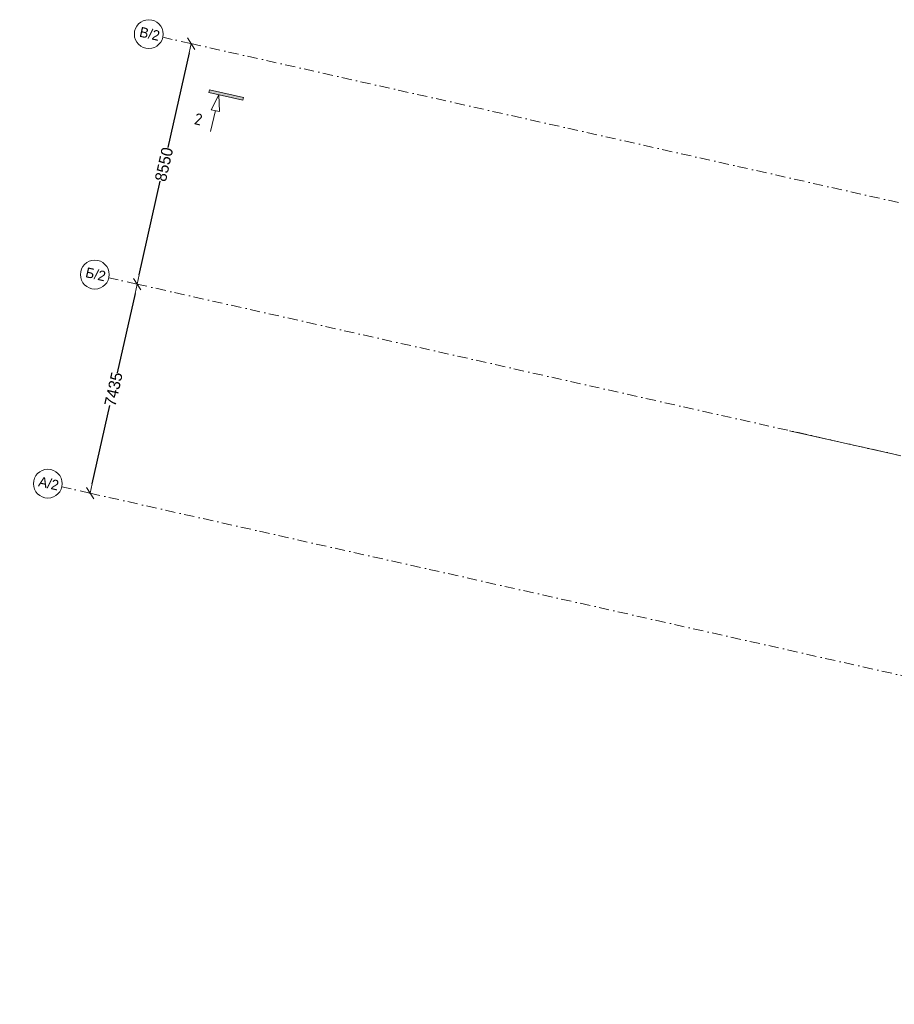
# Model space of a CAD drawing. Header units: millimetres. Extents: x -7218511 to -6645009, y 6003432 to 6221853.
# Tile 1 of 147: x -7218511 to -7188166, y 6126021 to 6160176. Entities that reach past the tile are written whole.
import ezdxf
from ezdxf.enums import TextEntityAlignment as Align

# ---------------------------------------------------------------- set-up
doc = ezdxf.new("R2010")
doc.units = ezdxf.units.MM
doc.header["$MEASUREMENT"] = 0
doc.linetypes.add('Штрихпунктирная', pattern=[670.277762, 352.777767, -176.388884, 0, -141.111112])
for name, color, linetype, lineweight in [('0_Ном._пера__1', 7, 'Continuous', 0), ('0_Ном._пера__120', 7, 'Continuous', 0), ('АР-рампа.АР_Ном._пера__1', 7, 'Continuous', 0), ('АР-Чертеж-Оси_Осевые размеры.АР_Ном._пера__120', 7, 'Continuous', 0)]:
    doc.layers.add(name, color=color, linetype=linetype, lineweight=lineweight)
doc.layers.add('АР-Чертеж-Оси_Осевые размеры.АР', color=7, linetype='Continuous')
doc.styles.add('РЎР“Р•РќР•Р\xa0Р\x98Р\xa0_РЎРўР\x98Р›Р¬_1', font='GOST_Common.ttf')
doc.styles.add('РЎР“Р•РќР•Р\xa0Р\x98Р\xa0_РЎРўР\x98Р›Р¬_4', font='GOTHIC.TTF')
doc.dimstyles.new('СГЕНЕРИР_СТИЛЬ__8', dxfattribs={"dimtxt": 400, "dimasz": 332.5, "dimexe": 0.18, "dimexo": 0.0625, "dimgap": 0, "dimtad": 1, "dimdec": 0, "dimzin": 0, "dimdsep": 46, "dimtxsty": 'РЎР“Р•РќР•Р\xa0Р\x98Р\xa0_РЎРўР\x98Р›Р¬_4', "dimblk": 'ARROWHEAD_6', "dimblk1": 'ARROWHEAD_6', "dimblk2": 'ARROWHEAD_6', "dimcen": 0.09, "dimse1": 1, "dimse2": 1, "dimclrd": 7, "dimclre": 7, "dimclrt": 7, "dimazin": 0, "dimtfac": 1, "dimtdec": 4, "dimtmove": 0, "dimatfit": 3, "dimfxl": 1, "dimtolj": 1, "dimtzin": 0, "dimarcsym": 0})

# ---------------------------------------------------------------- blocks, each defined once
blk = doc.blocks.new('Стандартный Маркер Сетки[74]_3', base_point=(-7215419, 6151225))
at = {"layer": 'АР-Чертеж-Оси_Осевые размеры.АР_Ном._пера__120', "color": 7, "linetype": 'Штрихпунктирная', "lineweight": 0}
for q in [(-7215419, 6151225), (-7135502, 6133276), (-7214443, 6151005)]:
    blk.add_line((-7214443, 6151005), q, dxfattribs=at)
at = {"layer": 'АР-Чертеж-Оси_Осевые размеры.АР_Ном._пера__120', "color": 7, "linetype": 'Continuous', "lineweight": 0}
blk.add_circle((-7215906, 6151334), 500, dxfattribs=at)
at = {"layer": 'АР-Чертеж-Оси_Осевые размеры.АР_Ном._пера__120', "color": 7, "linetype": 'Штрихпунктирная', "lineweight": 0}
blk.add_point((-7214443, 6151005), dxfattribs=at)
at = {"layer": 'АР-Чертеж-Оси_Осевые размеры.АР_Ном._пера__120', "color": 7, "lineweight": 0, "style": 'РЎР“Р•РќР•Р\xa0Р\x98Р\xa0_РЎРўР\x98Р›Р¬_4'}
for tag, p in [('AC_MarkerText_1_0', (-7215837, 6151515)), ('AC_MarkerText_1_1', (-7133968, 6133128))]:
    blk.add_attdef(tag, text='', height=350, rotation=347.3417, dxfattribs=at).set_placement(p, align=Align.TOP_CENTER)
blk = doc.blocks.new('Стандартный Маркер Сетки[75]_3', base_point=(-7213545, 6159567))
at = {"layer": 'АР-Чертеж-Оси_Осевые размеры.АР_Ном._пера__120', "color": 7, "linetype": 'Штрихпунктирная', "lineweight": 0}
for q in [(-7213545, 6159567), (-7133628, 6141618)]:
    blk.add_line((-7212569, 6159348), q, dxfattribs=at)
at = {"layer": 'АР-Чертеж-Оси_Осевые размеры.АР_Ном._пера__120', "color": 7, "linetype": 'Continuous', "lineweight": 0}
blk.add_circle((-7214033, 6159676), 500, dxfattribs=at)
at = {"layer": 'АР-Чертеж-Оси_Осевые размеры.АР_Ном._пера__120', "color": 7, "linetype": 'Штрихпунктирная', "lineweight": 0}
blk.add_point((-7212569, 6159348), dxfattribs=at)
blk.add_point((-7212569, 6159348), dxfattribs=at)
at = {"layer": 'АР-Чертеж-Оси_Осевые размеры.АР_Ном._пера__120', "color": 7, "lineweight": 0, "style": 'РЎР“Р•РќР•Р\xa0Р\x98Р\xa0_РЎРўР\x98Р›Р¬_4'}
for tag, p in [('AC_MarkerText_1_0', (-7213963, 6159857)), ('AC_MarkerText_1_1', (-7132095, 6141470))]:
    blk.add_attdef(tag, text='', height=350, rotation=347.3417, dxfattribs=at).set_placement(p, align=Align.TOP_CENTER)
blk = doc.blocks.new('Стандартный Маркер Сетки[76]_3', base_point=(-7217048, 6143970))
at = {"layer": 'АР-Чертеж-Оси_Осевые размеры.АР_Ном._пера__120', "color": 7, "linetype": 'Штрихпунктирная', "lineweight": 0}
for q in [(-7217048, 6143970), (-7137131, 6126021), (-7216072, 6143751)]:
    blk.add_line((-7216072, 6143751), q, dxfattribs=at)
at = {"layer": 'АР-Чертеж-Оси_Осевые размеры.АР_Ном._пера__120', "color": 7, "linetype": 'Continuous', "lineweight": 0}
blk.add_circle((-7217536, 6144080), 500, dxfattribs=at)
at = {"layer": 'АР-Чертеж-Оси_Осевые размеры.АР_Ном._пера__120', "color": 7, "linetype": 'Штрихпунктирная', "lineweight": 0}
blk.add_point((-7216072, 6143751), dxfattribs=at)
at = {"layer": 'АР-Чертеж-Оси_Осевые размеры.АР_Ном._пера__120', "color": 7, "lineweight": 0, "style": 'РЎР“Р•РќР•Р\xa0Р\x98Р\xa0_РЎРўР\x98Р›Р¬_4'}
for tag, p in [('AC_MarkerText_1_0', (-7217466, 6144261)), ('AC_MarkerText_1_1', (-7135598, 6125874))]:
    blk.add_attdef(tag, text='', height=350, rotation=347.3417, dxfattribs=at).set_placement(p, align=Align.TOP_CENTER)
blk = doc.blocks.new('Стандартный Маркер Сетки[86]_3', base_point=(-7215419, 6151225))
at = {"layer": 'АР-Чертеж-Оси_Осевые размеры.АР_Ном._пера__120', "color": 7, "linetype": 'Штрихпунктирная', "lineweight": 0}
for q in [(-7215419, 6151225), (-7135502, 6133276), (-7214443, 6151005)]:
    blk.add_line((-7214443, 6151005), q, dxfattribs=at)
at = {"layer": 'АР-Чертеж-Оси_Осевые размеры.АР_Ном._пера__120', "color": 7, "linetype": 'Continuous', "lineweight": 0}
blk.add_circle((-7215906, 6151334), 500, dxfattribs=at)
at = {"layer": 'АР-Чертеж-Оси_Осевые размеры.АР_Ном._пера__120', "color": 7, "linetype": 'Штрихпунктирная', "lineweight": 0}
blk.add_point((-7214443, 6151005), dxfattribs=at)
at = {"layer": 'АР-Чертеж-Оси_Осевые размеры.АР_Ном._пера__120', "color": 7, "lineweight": 0, "style": 'РЎР“Р•РќР•Р\xa0Р\x98Р\xa0_РЎРўР\x98Р›Р¬_4'}
for tag, p in [('AC_MarkerText_1_0', (-7215837, 6151515)), ('AC_MarkerText_1_1', (-7133968, 6133128))]:
    blk.add_attdef(tag, text='', height=350, rotation=347.3417, dxfattribs=at).set_placement(p, align=Align.TOP_CENTER)
blk = doc.blocks.new('Стандартный Маркер Сетки[87]_3', base_point=(-7213545, 6159567))
at = {"layer": 'АР-Чертеж-Оси_Осевые размеры.АР_Ном._пера__120', "color": 7, "linetype": 'Штрихпунктирная', "lineweight": 0}
for q in [(-7213545, 6159567), (-7133628, 6141618)]:
    blk.add_line((-7212569, 6159348), q, dxfattribs=at)
at = {"layer": 'АР-Чертеж-Оси_Осевые размеры.АР_Ном._пера__120', "color": 7, "linetype": 'Continuous', "lineweight": 0}
blk.add_circle((-7214033, 6159676), 500, dxfattribs=at)
at = {"layer": 'АР-Чертеж-Оси_Осевые размеры.АР_Ном._пера__120', "color": 7, "linetype": 'Штрихпунктирная', "lineweight": 0}
blk.add_point((-7212569, 6159348), dxfattribs=at)
blk.add_point((-7212569, 6159348), dxfattribs=at)
at = {"layer": 'АР-Чертеж-Оси_Осевые размеры.АР_Ном._пера__120', "color": 7, "lineweight": 0, "style": 'РЎР“Р•РќР•Р\xa0Р\x98Р\xa0_РЎРўР\x98Р›Р¬_4'}
for tag, p in [('AC_MarkerText_1_0', (-7213963, 6159857)), ('AC_MarkerText_1_1', (-7132095, 6141470))]:
    blk.add_attdef(tag, text='', height=350, rotation=347.3417, dxfattribs=at).set_placement(p, align=Align.TOP_CENTER)
blk = doc.blocks.new('Стандартный Маркер Сетки[88]_3', base_point=(-7217048, 6143970))
at = {"layer": 'АР-Чертеж-Оси_Осевые размеры.АР_Ном._пера__120', "color": 7, "linetype": 'Штрихпунктирная', "lineweight": 0}
for q in [(-7217048, 6143970), (-7137131, 6126021), (-7216072, 6143751)]:
    blk.add_line((-7216072, 6143751), q, dxfattribs=at)
at = {"layer": 'АР-Чертеж-Оси_Осевые размеры.АР_Ном._пера__120', "color": 7, "linetype": 'Continuous', "lineweight": 0}
blk.add_circle((-7217536, 6144080), 500, dxfattribs=at)
at = {"layer": 'АР-Чертеж-Оси_Осевые размеры.АР_Ном._пера__120', "color": 7, "linetype": 'Штрихпунктирная', "lineweight": 0}
blk.add_point((-7216072, 6143751), dxfattribs=at)
at = {"layer": 'АР-Чертеж-Оси_Осевые размеры.АР_Ном._пера__120', "color": 7, "lineweight": 0, "style": 'РЎР“Р•РќР•Р\xa0Р\x98Р\xa0_РЎРўР\x98Р›Р¬_4'}
for tag, p in [('AC_MarkerText_1_0', (-7217466, 6144261)), ('AC_MarkerText_1_1', (-7135598, 6125874))]:
    blk.add_attdef(tag, text='', height=350, rotation=347.3417, dxfattribs=at).set_placement(p, align=Align.TOP_CENTER)
blk = doc.blocks.new('Стандартный Маркер Сетки[90]_3', base_point=(-7215419, 6151225))
at = {"layer": 'АР-Чертеж-Оси_Осевые размеры.АР_Ном._пера__120', "color": 7, "linetype": 'Штрихпунктирная', "lineweight": 0}
for q in [(-7215419, 6151225), (-7135502, 6133276), (-7214443, 6151005)]:
    blk.add_line((-7214443, 6151005), q, dxfattribs=at)
at = {"layer": 'АР-Чертеж-Оси_Осевые размеры.АР_Ном._пера__120', "color": 7, "linetype": 'Continuous', "lineweight": 0}
blk.add_circle((-7215906, 6151334), 500, dxfattribs=at)
at = {"layer": 'АР-Чертеж-Оси_Осевые размеры.АР_Ном._пера__120', "color": 7, "linetype": 'Штрихпунктирная', "lineweight": 0}
blk.add_point((-7214443, 6151005), dxfattribs=at)
at = {"layer": 'АР-Чертеж-Оси_Осевые размеры.АР_Ном._пера__120', "color": 7, "lineweight": 0, "style": 'РЎР“Р•РќР•Р\xa0Р\x98Р\xa0_РЎРўР\x98Р›Р¬_4'}
for tag, p in [('AC_MarkerText_1_0', (-7215837, 6151515)), ('AC_MarkerText_1_1', (-7133968, 6133128))]:
    blk.add_attdef(tag, text='', height=350, rotation=347.3417, dxfattribs=at).set_placement(p, align=Align.TOP_CENTER)
blk = doc.blocks.new('Стандартный Маркер Сетки[91]_3', base_point=(-7213545, 6159567))
at = {"layer": 'АР-Чертеж-Оси_Осевые размеры.АР_Ном._пера__120', "color": 7, "linetype": 'Штрихпунктирная', "lineweight": 0}
for q in [(-7213545, 6159567), (-7133628, 6141618)]:
    blk.add_line((-7212569, 6159348), q, dxfattribs=at)
at = {"layer": 'АР-Чертеж-Оси_Осевые размеры.АР_Ном._пера__120', "color": 7, "linetype": 'Continuous', "lineweight": 0}
blk.add_circle((-7214033, 6159676), 500, dxfattribs=at)
at = {"layer": 'АР-Чертеж-Оси_Осевые размеры.АР_Ном._пера__120', "color": 7, "linetype": 'Штрихпунктирная', "lineweight": 0}
blk.add_point((-7212569, 6159348), dxfattribs=at)
blk.add_point((-7212569, 6159348), dxfattribs=at)
at = {"layer": 'АР-Чертеж-Оси_Осевые размеры.АР_Ном._пера__120', "color": 7, "lineweight": 0, "style": 'РЎР“Р•РќР•Р\xa0Р\x98Р\xa0_РЎРўР\x98Р›Р¬_4'}
for tag, p in [('AC_MarkerText_1_0', (-7213963, 6159857)), ('AC_MarkerText_1_1', (-7132095, 6141470))]:
    blk.add_attdef(tag, text='', height=350, rotation=347.3417, dxfattribs=at).set_placement(p, align=Align.TOP_CENTER)
blk = doc.blocks.new('Стандартный Маркер Сетки[92]_3', base_point=(-7217048, 6143970))
at = {"layer": 'АР-Чертеж-Оси_Осевые размеры.АР_Ном._пера__120', "color": 7, "linetype": 'Штрихпунктирная', "lineweight": 0}
for q in [(-7217048, 6143970), (-7137131, 6126021), (-7216072, 6143751)]:
    blk.add_line((-7216072, 6143751), q, dxfattribs=at)
at = {"layer": 'АР-Чертеж-Оси_Осевые размеры.АР_Ном._пера__120', "color": 7, "linetype": 'Continuous', "lineweight": 0}
blk.add_circle((-7217536, 6144080), 500, dxfattribs=at)
at = {"layer": 'АР-Чертеж-Оси_Осевые размеры.АР_Ном._пера__120', "color": 7, "linetype": 'Штрихпунктирная', "lineweight": 0}
blk.add_point((-7216072, 6143751), dxfattribs=at)
at = {"layer": 'АР-Чертеж-Оси_Осевые размеры.АР_Ном._пера__120', "color": 7, "lineweight": 0, "style": 'РЎР“Р•РќР•Р\xa0Р\x98Р\xa0_РЎРўР\x98Р›Р¬_4'}
for tag, p in [('AC_MarkerText_1_0', (-7217466, 6144261)), ('AC_MarkerText_1_1', (-7135598, 6125874))]:
    blk.add_attdef(tag, text='', height=350, rotation=347.3417, dxfattribs=at).set_placement(p, align=Align.TOP_CENTER)
blk = doc.blocks.new('Стандартный Маркер Сетки[95]_3', base_point=(-7215419, 6151225))
at = {"layer": 'АР-Чертеж-Оси_Осевые размеры.АР_Ном._пера__120', "color": 7, "linetype": 'Штрихпунктирная', "lineweight": 0}
for q in [(-7215419, 6151225), (-7135502, 6133276), (-7214443, 6151005)]:
    blk.add_line((-7214443, 6151005), q, dxfattribs=at)
at = {"layer": 'АР-Чертеж-Оси_Осевые размеры.АР_Ном._пера__120', "color": 7, "linetype": 'Continuous', "lineweight": 0}
blk.add_circle((-7215906, 6151334), 500, dxfattribs=at)
at = {"layer": 'АР-Чертеж-Оси_Осевые размеры.АР_Ном._пера__120', "color": 7, "linetype": 'Штрихпунктирная', "lineweight": 0}
blk.add_point((-7214443, 6151005), dxfattribs=at)
at = {"layer": 'АР-Чертеж-Оси_Осевые размеры.АР_Ном._пера__120', "color": 7, "lineweight": 0, "style": 'РЎР“Р•РќР•Р\xa0Р\x98Р\xa0_РЎРўР\x98Р›Р¬_4'}
for tag, p in [('AC_MarkerText_1_0', (-7215837, 6151515)), ('AC_MarkerText_1_1', (-7133968, 6133128))]:
    blk.add_attdef(tag, text='', height=350, rotation=347.3417, dxfattribs=at).set_placement(p, align=Align.TOP_CENTER)
blk = doc.blocks.new('Стандартный Маркер Сетки[96]_3', base_point=(-7213545, 6159567))
at = {"layer": 'АР-Чертеж-Оси_Осевые размеры.АР_Ном._пера__120', "color": 7, "linetype": 'Штрихпунктирная', "lineweight": 0}
for q in [(-7213545, 6159567), (-7133628, 6141618)]:
    blk.add_line((-7212569, 6159348), q, dxfattribs=at)
at = {"layer": 'АР-Чертеж-Оси_Осевые размеры.АР_Ном._пера__120', "color": 7, "linetype": 'Continuous', "lineweight": 0}
blk.add_circle((-7214033, 6159676), 500, dxfattribs=at)
at = {"layer": 'АР-Чертеж-Оси_Осевые размеры.АР_Ном._пера__120', "color": 7, "linetype": 'Штрихпунктирная', "lineweight": 0}
blk.add_point((-7212569, 6159348), dxfattribs=at)
blk.add_point((-7212569, 6159348), dxfattribs=at)
at = {"layer": 'АР-Чертеж-Оси_Осевые размеры.АР_Ном._пера__120', "color": 7, "lineweight": 0, "style": 'РЎР“Р•РќР•Р\xa0Р\x98Р\xa0_РЎРўР\x98Р›Р¬_4'}
for tag, p in [('AC_MarkerText_1_0', (-7213963, 6159857)), ('AC_MarkerText_1_1', (-7132095, 6141470))]:
    blk.add_attdef(tag, text='', height=350, rotation=347.3417, dxfattribs=at).set_placement(p, align=Align.TOP_CENTER)
blk = doc.blocks.new('Стандартный Маркер Сетки[97]_3', base_point=(-7217048, 6143970))
at = {"layer": 'АР-Чертеж-Оси_Осевые размеры.АР_Ном._пера__120', "color": 7, "linetype": 'Штрихпунктирная', "lineweight": 0}
for q in [(-7217048, 6143970), (-7137131, 6126021), (-7216072, 6143751)]:
    blk.add_line((-7216072, 6143751), q, dxfattribs=at)
at = {"layer": 'АР-Чертеж-Оси_Осевые размеры.АР_Ном._пера__120', "color": 7, "linetype": 'Continuous', "lineweight": 0}
blk.add_circle((-7217536, 6144080), 500, dxfattribs=at)
at = {"layer": 'АР-Чертеж-Оси_Осевые размеры.АР_Ном._пера__120', "color": 7, "linetype": 'Штрихпунктирная', "lineweight": 0}
blk.add_point((-7216072, 6143751), dxfattribs=at)
at = {"layer": 'АР-Чертеж-Оси_Осевые размеры.АР_Ном._пера__120', "color": 7, "lineweight": 0, "style": 'РЎР“Р•РќР•Р\xa0Р\x98Р\xa0_РЎРўР\x98Р›Р¬_4'}
for tag, p in [('AC_MarkerText_1_0', (-7217466, 6144261)), ('AC_MarkerText_1_1', (-7135598, 6125874))]:
    blk.add_attdef(tag, text='', height=350, rotation=347.3417, dxfattribs=at).set_placement(p, align=Align.TOP_CENTER)
blk = doc.blocks.new('Линия_4_5', base_point=(-7211600, 6157568))
at = {"layer": '0_Ном._пера__120', "color": 7, "linetype": 'Continuous', "lineweight": 0}
for p, q in [((-7211600, 6157568), (-7211869, 6157055)), ((-7211600, 6157568), (-7211576, 6156989)), ((-7211723, 6157022), (-7211886, 6156294)), ((-7211576, 6156989), (-7211869, 6157055))]:
    blk.add_line(p, q, dxfattribs=at)
blk = doc.blocks.new('ARROWHEAD_6')
at = {"color": 0, "linetype": 'Continuous', "lineweight": 0}
for p, q in [((0, 0), (-1, 0)), ((-0.5, -0.5), (0.5, 0.5))]:
    blk.add_line(p, q, dxfattribs=at)
blk = doc.blocks.new('*D822', base_point=(-6566190, 6562678))
at = {"layer": 'Defpoints', "color": 0, "linetype": 'Continuous', "transparency": 16777216}
for p in [(-7216882, 6151553), (-7214436, 6151004), (-7218511, 6144299)]:
    blk.add_point(p, dxfattribs=at)
at = {"layer": 'АР-Чертеж-Оси_Осевые размеры.АР', "color": 7, "linetype": 'Continuous', "lineweight": -2, "transparency": 16777216}
for p, q in [((-7214509, 6150680), (-7215127, 6147929)), ((-7215993, 6144074), (-7215383, 6146788))]:
    blk.add_line(p, q, dxfattribs=at)
at = {"layer": 'АР-Чертеж-Оси_Осевые размеры.АР', "color": 7, "linetype": 'Continuous', "lineweight": -2, "transparency": 16777216, "xscale": 332.5, "yscale": 332.5, "zscale": 332.5}
for p, rotation in [((-7214436, 6151004), 77.3417232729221), ((-7216066, 6143750), 257.3417232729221)]:
    blk.add_blockref('ARROWHEAD_6', p, dxfattribs=dict(at, rotation=rotation))
at = {"layer": 'АР-Чертеж-Оси_Осевые размеры.АР', "color": 7, "linetype": 'Continuous', "lineweight": 0, "transparency": 16777216, "insert": (-7215255, 6147359), "char_height": 400, "attachment_point": 5, "rotation": 77.3417, "style": 'РЎР“Р•РќР•Р\xa0Р\x98Р\xa0_РЎРўР\x98Р›Р¬_4'}
blk.add_mtext('\\A1;7435', dxfattribs=at)
blk = doc.blocks.new('*D823', base_point=(-6566190, 6562678))
at = {"layer": 'Defpoints', "color": 0, "linetype": 'Continuous', "transparency": 16777216}
for p in [(-7215009, 6159895), (-7212563, 6159346), (-7216882, 6151553)]:
    blk.add_point(p, dxfattribs=at)
at = {"layer": 'АР-Чертеж-Оси_Осевые размеры.АР', "color": 7, "linetype": 'Continuous', "lineweight": -2, "transparency": 16777216}
for p, q in [((-7212636, 6159022), (-7213372, 6155741)), ((-7214364, 6151328), (-7213635, 6154572))]:
    blk.add_line(p, q, dxfattribs=at)
at = {"layer": 'АР-Чертеж-Оси_Осевые размеры.АР', "color": 7, "linetype": 'Continuous', "lineweight": -2, "transparency": 16777216, "xscale": 332.5, "yscale": 332.5, "zscale": 332.5}
for p, rotation in [((-7212563, 6159346), 77.3417232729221), ((-7214436, 6151004), 257.3417232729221)]:
    blk.add_blockref('ARROWHEAD_6', p, dxfattribs=dict(at, rotation=rotation))
at = {"layer": 'АР-Чертеж-Оси_Осевые размеры.АР', "color": 7, "linetype": 'Continuous', "lineweight": 0, "transparency": 16777216, "insert": (-7213504, 6155157), "char_height": 400, "attachment_point": 5, "rotation": 77.3417, "style": 'РЎР“Р•РќР•Р\xa0Р\x98Р\xa0_РЎРўР\x98Р›Р¬_4'}
blk.add_mtext('\\A1;8550', dxfattribs=at)

msp = doc.modelspace()

# ---------------------------------------------------------------- hatches: boundary and pattern name
at = {"layer": '0_Ном._пера__120', "linetype": 'Continuous', "lineweight": 0}
msp.add_hatch(color=7, dxfattribs=at).paths.add_polyline_path([(-7210773.2, 6157382.2), (-7211948.7, 6157646.2), (-7211926.8, 6157743.7), (-7210751.3, 6157479.7)])

# ---------------------------------------------------------------- linework, layer by layer
at = {"layer": '0_Ном._пера__1', "color": 7, "linetype": 'Continuous', "lineweight": 0, "flags": 128}
msp.add_lwpolyline([(-7210773.2, 6157382.2), (-7211948.7, 6157646.2), (-7211926.8, 6157743.7), (-7210751.3, 6157479.7)], close=True, dxfattribs=at)
at = {"layer": 'АР-рампа.АР_Ном._пера__1', "color": 7, "linetype": 'Continuous', "lineweight": 0}
for p in [(-7191796.8, 6145919.2), (-7188039.8, 6145075.4)]:
    msp.add_line(p, (-7188186.2, 6145108.3), dxfattribs=at)

# ---------------------------------------------------------------- block references
at = {"color": 7, "linetype": 'Continuous', "lineweight": 0}
msp.add_blockref('Линия_4_5', (-7211600.2, 6157567.9), dxfattribs=at)
at = {"layer": 'АР-Чертеж-Оси_Осевые размеры.АР', "color": 8, "linetype": 'Continuous', "lineweight": 15}
ref = msp.add_blockref('Стандартный Маркер Сетки[75]_3', (-7213545, 6159566.7), dxfattribs=at)
ref.add_attrib('AC_MarkerText_1', 'В/2', dxfattribs={"layer": 'АР-Чертеж-Оси_Осевые размеры.АР_Ном._пера__120', "color": 7, "lineweight": 0, "height": 350, "rotation": 347.34172, "style": 'РЎР“Р•РќР•Р\xa0Р\x98Р\xa0_РЎРўР\x98Р›Р¬_4'}).set_placement((-7213962.9, 6159857.4), align=Align.TOP_CENTER)
ref = msp.add_blockref('Стандартный Маркер Сетки[87]_3', (-7213545, 6159566.7), dxfattribs=at)
ref.add_attrib('AC_MarkerText_1', 'В/2', dxfattribs={"layer": 'АР-Чертеж-Оси_Осевые размеры.АР_Ном._пера__120', "color": 7, "lineweight": 0, "height": 350, "rotation": 347.34172, "style": 'РЎР“Р•РќР•Р\xa0Р\x98Р\xa0_РЎРўР\x98Р›Р¬_4'}).set_placement((-7213962.9, 6159857.4), align=Align.TOP_CENTER)
ref = msp.add_blockref('Стандартный Маркер Сетки[91]_3', (-7213545, 6159566.7), dxfattribs=at)
ref.add_attrib('AC_MarkerText_1', 'В/2', dxfattribs={"layer": 'АР-Чертеж-Оси_Осевые размеры.АР_Ном._пера__120', "color": 7, "lineweight": 0, "height": 350, "rotation": 347.34172, "style": 'РЎР“Р•РќР•Р\xa0Р\x98Р\xa0_РЎРўР\x98Р›Р¬_4'}).set_placement((-7213962.9, 6159857.4), align=Align.TOP_CENTER)
ref = msp.add_blockref('Стандартный Маркер Сетки[96]_3', (-7213545, 6159566.7), dxfattribs=at)
ref.add_attrib('AC_MarkerText_1', 'В/2', dxfattribs={"layer": 'АР-Чертеж-Оси_Осевые размеры.АР_Ном._пера__120', "color": 7, "lineweight": 0, "height": 350, "rotation": 347.34172, "style": 'РЎР“Р•РќР•Р\xa0Р\x98Р\xa0_РЎРўР\x98Р›Р¬_4'}).set_placement((-7213962.9, 6159857.4), align=Align.TOP_CENTER)
ref = msp.add_blockref('Стандартный Маркер Сетки[74]_3', (-7215418.6, 6151224.6), dxfattribs=at)
ref.add_attrib('AC_MarkerText_1', 'Б/2', dxfattribs={"layer": 'АР-Чертеж-Оси_Осевые размеры.АР_Ном._пера__120', "color": 7, "lineweight": 0, "height": 350, "rotation": 347.34172, "style": 'РЎР“Р•РќР•Р\xa0Р\x98Р\xa0_РЎРўР\x98Р›Р¬_4'}).set_placement((-7215836.5, 6151515.2), align=Align.TOP_CENTER)
ref = msp.add_blockref('Стандартный Маркер Сетки[86]_3', (-7215418.6, 6151224.6), dxfattribs=at)
ref.add_attrib('AC_MarkerText_1', 'Б/2', dxfattribs={"layer": 'АР-Чертеж-Оси_Осевые размеры.АР_Ном._пера__120', "color": 7, "lineweight": 0, "height": 350, "rotation": 347.34172, "style": 'РЎР“Р•РќР•Р\xa0Р\x98Р\xa0_РЎРўР\x98Р›Р¬_4'}).set_placement((-7215836.5, 6151515.2), align=Align.TOP_CENTER)
ref = msp.add_blockref('Стандартный Маркер Сетки[90]_3', (-7215418.6, 6151224.6), dxfattribs=at)
ref.add_attrib('AC_MarkerText_1', 'Б/2', dxfattribs={"layer": 'АР-Чертеж-Оси_Осевые размеры.АР_Ном._пера__120', "color": 7, "lineweight": 0, "height": 350, "rotation": 347.34172, "style": 'РЎР“Р•РќР•Р\xa0Р\x98Р\xa0_РЎРўР\x98Р›Р¬_4'}).set_placement((-7215836.5, 6151515.2), align=Align.TOP_CENTER)
ref = msp.add_blockref('Стандартный Маркер Сетки[95]_3', (-7215418.6, 6151224.6), dxfattribs=at)
ref.add_attrib('AC_MarkerText_1', 'Б/2', dxfattribs={"layer": 'АР-Чертеж-Оси_Осевые размеры.АР_Ном._пера__120', "color": 7, "lineweight": 0, "height": 350, "rotation": 347.34172, "style": 'РЎР“Р•РќР•Р\xa0Р\x98Р\xa0_РЎРўР\x98Р›Р¬_4'}).set_placement((-7215836.5, 6151515.2), align=Align.TOP_CENTER)
ref = msp.add_blockref('Стандартный Маркер Сетки[76]_3', (-7217047.9, 6143970.3), dxfattribs=at)
ref.add_attrib('AC_MarkerText_1', 'А/2', dxfattribs={"layer": 'АР-Чертеж-Оси_Осевые размеры.АР_Ном._пера__120', "color": 7, "lineweight": 0, "height": 350, "rotation": 347.34172, "style": 'РЎР“Р•РќР•Р\xa0Р\x98Р\xa0_РЎРўР\x98Р›Р¬_4'}).set_placement((-7217465.8, 6144260.9), align=Align.TOP_CENTER)
ref = msp.add_blockref('Стандартный Маркер Сетки[88]_3', (-7217047.9, 6143970.3), dxfattribs=at)
ref.add_attrib('AC_MarkerText_1', 'А/2', dxfattribs={"layer": 'АР-Чертеж-Оси_Осевые размеры.АР_Ном._пера__120', "color": 7, "lineweight": 0, "height": 350, "rotation": 347.34172, "style": 'РЎР“Р•РќР•Р\xa0Р\x98Р\xa0_РЎРўР\x98Р›Р¬_4'}).set_placement((-7217465.8, 6144260.9), align=Align.TOP_CENTER)
ref = msp.add_blockref('Стандартный Маркер Сетки[92]_3', (-7217047.9, 6143970.3), dxfattribs=at)
ref.add_attrib('AC_MarkerText_1', 'А/2', dxfattribs={"layer": 'АР-Чертеж-Оси_Осевые размеры.АР_Ном._пера__120', "color": 7, "lineweight": 0, "height": 350, "rotation": 347.34172, "style": 'РЎР“Р•РќР•Р\xa0Р\x98Р\xa0_РЎРўР\x98Р›Р¬_4'}).set_placement((-7217465.8, 6144260.9), align=Align.TOP_CENTER)
ref = msp.add_blockref('Стандартный Маркер Сетки[97]_3', (-7217047.9, 6143970.3), dxfattribs=at)
ref.add_attrib('AC_MarkerText_1', 'А/2', dxfattribs={"layer": 'АР-Чертеж-Оси_Осевые размеры.АР_Ном._пера__120', "color": 7, "lineweight": 0, "height": 350, "rotation": 347.34172, "style": 'РЎР“Р•РќР•Р\xa0Р\x98Р\xa0_РЎРўР\x98Р›Р¬_4'}).set_placement((-7217465.8, 6144260.9), align=Align.TOP_CENTER)

# ---------------------------------------------------------------- texts
at = {"layer": '0_Ном._пера__120', "color": 7, "linetype": 'Continuous', "lineweight": 0, "insert": (-7212310.4, 6156725), "char_height": 400, "attachment_point": 5, "rotation": 347.34172, "style": 'РЎР“Р•РќР•Р\xa0Р\x98Р\xa0_РЎРўР\x98Р›Р¬_1'}
msp.add_mtext('\\A1;{\\pqc;\\fGOST Common|b0|i0|c204|p0;\\W1.000000;2}', dxfattribs=at)

# ---------------------------------------------------------------- dimensions: what is measured, and where the dimension line sits
at = {"layer": 'АР-Чертеж-Оси_Осевые размеры.АР', "color": 7, "linetype": 'Continuous', "lineweight": 0}
for base, p1, p2, picture, middle in [((-7212562.8, 6159346.1), (-7216882.2, 6151553.3), (-7215008.5, 6159895.4), '*D823', (-7213503.7, 6155156.8)), ((-7214436.4, 6151004), (-7218511.4, 6144299), (-7216882.2, 6151553.3), '*D822', (-7215255.2, 6147358.5))]:
    dim = msp.add_linear_dim(base=base, p1=p1, p2=p2, angle=77.34172, dimstyle='СГЕНЕРИР_СТИЛЬ__8', dxfattribs=at)
    dim.commit()
    dim.dimension.update_dxf_attribs({"geometry": picture, "text_midpoint": middle, "dimtype": 160, "text_rotation": 77.34172})

doc.saveas('drawing.dxf')
